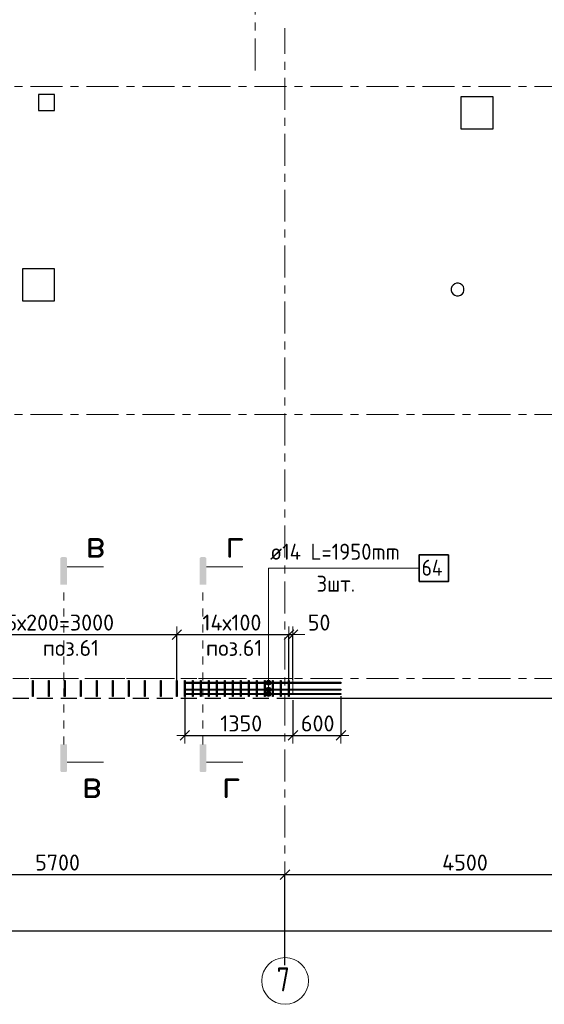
# Model space of a CAD drawing. Header units: metres. Extents: x -38 to 99, y -15 to 21.
# Tile 4 of 48: x 16 to 23, y -4 to 8. Entities that reach past the tile are written whole.
import ezdxf

# ---------------------------------------------------------------- set-up
doc = ezdxf.new("R2010")
doc.units = ezdxf.units.M
doc.header["$PDMODE"] = 65
for name, pattern in [('______11', [0.5, 0.4, -0.05, 0, -0.05]), ('______2', [0.27, 0.2, -0.07]), ('______3', [0.5, 0.4, -0.1]), ('______5', [1.1, 0.8, -0.1, 0.1, -0.1]), ('______9', [0.1, 0, -0.1])]:
    doc.linetypes.add(name, pattern=pattern)
for name, color, linetype, lineweight in [('XR$2$Осевая линия (1)', 7, '______5', 13), ('XR$2$Размерная линия (1)', 7, 'Continuous', 13), ('XR$3$Арм.стержн. Доп. арматура', 180, 'Continuous', 35), ('XR$3$Арм.стержн. Хомут', 240, 'Continuous', 35), ('XR$3$Балка (1)', 7, '______3', 13), ('XR$3$Перекрытие (1)', 7, 'Continuous', 35), ('XR$3$Размерная линия (1)', 7, 'Continuous', 13), ('XR$3$Текст_ общее_1', 7, 'Continuous', 13)]:
    doc.layers.add(name, color=color, linetype=linetype, lineweight=lineweight)
doc.styles.add('ISOCPEUR', font='txt')
doc.dimstyles.new('DIMSTYLE_3', dxfattribs={"dimtxt": 0.2, "dimasz": 0.2, "dimexe": 0, "dimexo": 0, "dimgap": 0.1, "dimtad": 2, "dimdec": 0, "dimlfac": 1000, "dimrnd": 5, "dimzin": 12, "dimdsep": 46, "dimtxsty": 'ISOCPEUR', "dimblk1": 'ALL_ML_STRICH', "dimblk2": 'ALL_ML_STRICH', "dimsah": 1, "dimcen": 0, "dimclrd": 7, "dimclre": 256, "dimclrt": 7, "dimadec": 0, "dimazin": 0, "dimtfac": 1, "dimtdec": 0, "dimtix": 1, "dimtmove": 2, "dimatfit": 3, "dimfxl": 0, "dimtzin": 0, "dimlwd": 0, "dimlwe": -3, "dimarcsym": 0})
doc.dimstyles.new('DIMSTYLE_6', dxfattribs={"dimtxt": 0.2, "dimasz": 0.2, "dimexe": 0, "dimexo": 0, "dimgap": 0.1, "dimtad": 2, "dimdec": 0, "dimlfac": 1000, "dimrnd": 5, "dimzin": 12, "dimdsep": 46, "dimtxsty": 'ISOCPEUR', "dimblk1": 'ALL_ML_STRICH', "dimblk2": 'ALL_ML_STRICH', "dimsah": 1, "dimcen": 0, "dimclrd": 7, "dimclre": 256, "dimclrt": 7, "dimadec": 0, "dimazin": 0, "dimtfac": 1, "dimtdec": 0, "dimtix": 1, "dimtmove": 2, "dimatfit": 3, "dimfxl": 0, "dimtvp": 1.2, "dimtzin": 0, "dimlwd": 0, "dimlwe": -3, "dimarcsym": 0})

# ---------------------------------------------------------------- blocks, each defined once
blk = doc.blocks.new('ALL_ML_STRICH')
at = {"color": 0, "linetype": 'ByBlock', "lineweight": -2}
for p, q in [((-1, 0), (0.5, 0)), ((-0.3, -0.3), (0.3, 0.3)), ((0, -0.5), (0, 0.5))]:
    blk.add_line(p, q, dxfattribs=at)
blk = doc.blocks.new('*D12')
at = {"layer": 'DEFPOINTS', "color": 7, "linetype": 'Continuous', "lineweight": 13, "transparency": 33554687}
for p in [(0.5, -3.103), (0.5, -3.156), (61.6, -3.14)]:
    blk.add_point(p, dxfattribs=at)
at = {"layer": 'XR$2$Размерная линия (1)', "color": 9, "linetype": 'Continuous', "lineweight": -2, "true_color": 0xc7c7c7, "transparency": 33554687}
for p, q in [((0.5, -3.123), (0.5, -3.156)), ((61.6, -3.156), (61.6, -3.156))]:
    blk.add_line(p, q, dxfattribs=at)
at = {"layer": 'XR$2$Размерная линия (1)', "color": 7, "linetype": 'Continuous', "lineweight": -2, "transparency": 33554687}
blk.add_line((0.5, -3.156), (61.6, -3.156), dxfattribs=at)
at = {"layer": 'XR$2$Размерная линия (1)', "color": 7, "linetype": 'Continuous', "lineweight": 13, "transparency": 33554687, "xscale": 0.2, "yscale": 0.2, "zscale": 0.2, "rotation": 180}
blk.add_blockref('ALL_ML_STRICH', (0.5, -3.156), dxfattribs=at)
at = {"layer": 'XR$2$Размерная линия (1)', "color": 7, "linetype": 'Continuous', "lineweight": 13, "transparency": 33554687, "xscale": 0.2, "yscale": 0.2, "zscale": 0.2}
blk.add_blockref('ALL_ML_STRICH', (61.6, -3.156), dxfattribs=at)
at = {"layer": 'XR$2$Размерная линия (1)', "color": 7, "linetype": 'Continuous', "lineweight": 13, "transparency": 33554687, "insert": (31.1, -3.006), "char_height": 0.2, "width": 1, "attachment_point": 5, "style": 'ISOCPEUR'}
blk.add_mtext('\\A1;{61100}', dxfattribs=at)
blk = doc.blocks.new('*D16')
at = {"layer": 'DEFPOINTS', "color": 7, "linetype": 'Continuous', "lineweight": 13, "transparency": 33554687}
for p in [(13.75, -2.452), (13.75, -3.513), (19.45, -3.607)]:
    blk.add_point(p, dxfattribs=at)
at = {"layer": 'XR$2$Размерная линия (1)', "color": 9, "linetype": 'Continuous', "lineweight": -2, "true_color": 0xc7c7c7, "transparency": 33554687}
for p, q in [((13.75, -3.493), (13.75, -2.452)), ((19.45, -3.587), (19.45, -2.452))]:
    blk.add_line(p, q, dxfattribs=at)
at = {"layer": 'XR$2$Размерная линия (1)', "color": 7, "linetype": 'Continuous', "lineweight": -2, "transparency": 33554687}
blk.add_line((13.75, -2.452), (19.45, -2.452), dxfattribs=at)
at = {"layer": 'XR$2$Размерная линия (1)', "color": 7, "linetype": 'Continuous', "lineweight": 13, "transparency": 33554687, "xscale": 0.2, "yscale": 0.2, "zscale": 0.2, "rotation": 180}
blk.add_blockref('ALL_ML_STRICH', (13.75, -2.452), dxfattribs=at)
at = {"layer": 'XR$2$Размерная линия (1)', "color": 7, "linetype": 'Continuous', "lineweight": 13, "transparency": 33554687, "xscale": 0.2, "yscale": 0.2, "zscale": 0.2}
blk.add_blockref('ALL_ML_STRICH', (19.45, -2.452), dxfattribs=at)
at = {"layer": 'XR$2$Размерная линия (1)', "color": 7, "linetype": 'Continuous', "lineweight": 13, "transparency": 33554687, "insert": (16.61, -2.302), "char_height": 0.2, "width": 0.8, "attachment_point": 5, "style": 'ISOCPEUR'}
blk.add_mtext('\\A1;{5700}', dxfattribs=at)
blk = doc.blocks.new('*D17')
at = {"layer": 'DEFPOINTS', "color": 7, "linetype": 'Continuous', "lineweight": 13, "transparency": 33554687}
for p in [(19.45, -2.452), (23.95, -3.521), (19.45, -3.607)]:
    blk.add_point(p, dxfattribs=at)
at = {"layer": 'XR$2$Размерная линия (1)', "color": 9, "linetype": 'Continuous', "lineweight": -2, "true_color": 0xc7c7c7, "transparency": 33554687}
for p, q in [((19.45, -3.587), (19.45, -2.452)), ((23.95, -3.501), (23.95, -2.452))]:
    blk.add_line(p, q, dxfattribs=at)
at = {"layer": 'XR$2$Размерная линия (1)', "color": 7, "linetype": 'Continuous', "lineweight": -2, "transparency": 33554687}
blk.add_line((19.45, -2.452), (23.95, -2.452), dxfattribs=at)
at = {"layer": 'XR$2$Размерная линия (1)', "color": 7, "linetype": 'Continuous', "lineweight": 13, "transparency": 33554687, "xscale": 0.2, "yscale": 0.2, "zscale": 0.2, "rotation": 180}
blk.add_blockref('ALL_ML_STRICH', (19.45, -2.452), dxfattribs=at)
at = {"layer": 'XR$2$Размерная линия (1)', "color": 7, "linetype": 'Continuous', "lineweight": 13, "transparency": 33554687, "xscale": 0.2, "yscale": 0.2, "zscale": 0.2}
blk.add_blockref('ALL_ML_STRICH', (23.95, -2.452), dxfattribs=at)
at = {"layer": 'XR$2$Размерная линия (1)', "color": 7, "linetype": 'Continuous', "lineweight": 13, "transparency": 33554687, "insert": (21.7, -2.302), "char_height": 0.2, "width": 0.8, "attachment_point": 5, "style": 'ISOCPEUR'}
blk.add_mtext('\\A1;{4500}', dxfattribs=at)
blk = doc.blocks.new('*D41')
at = {"layer": 'DEFPOINTS', "color": 7, "linetype": 'Continuous', "lineweight": 13, "transparency": 33554687}
for p in [(18.2, -0.202), (19.55, -0.25), (18.2, -0.713)]:
    blk.add_point(p, dxfattribs=at)
at = {"layer": 'XR$3$Размерная линия (1)', "color": 9, "linetype": 'Continuous', "lineweight": -2, "true_color": 0xc7c7c7, "transparency": 33554687}
for p, q in [((18.2, -0.222), (18.2, -0.713)), ((19.55, -0.27), (19.55, -0.713))]:
    blk.add_line(p, q, dxfattribs=at)
at = {"layer": 'XR$3$Размерная линия (1)', "color": 7, "linetype": 'Continuous', "lineweight": -2, "transparency": 33554687}
blk.add_line((18.2, -0.713), (19.55, -0.713), dxfattribs=at)
at = {"layer": 'XR$3$Размерная линия (1)', "color": 7, "linetype": 'Continuous', "lineweight": 13, "transparency": 33554687, "xscale": 0.2, "yscale": 0.2, "zscale": 0.2, "rotation": 180}
blk.add_blockref('ALL_ML_STRICH', (18.2, -0.713), dxfattribs=at)
at = {"layer": 'XR$3$Размерная линия (1)', "color": 7, "linetype": 'Continuous', "lineweight": 13, "transparency": 33554687, "xscale": 0.2, "yscale": 0.2, "zscale": 0.2}
blk.add_blockref('ALL_ML_STRICH', (19.55, -0.713), dxfattribs=at)
at = {"layer": 'XR$3$Размерная линия (1)', "color": 7, "linetype": 'Continuous', "lineweight": 13, "transparency": 33554687, "insert": (18.905, -0.563), "char_height": 0.2, "width": 0.8, "attachment_point": 5, "style": 'ISOCPEUR'}
blk.add_mtext('\\A1;{1350}', dxfattribs=at)
blk = doc.blocks.new('*D42')
at = {"layer": 'DEFPOINTS', "color": 7, "linetype": 'Continuous', "lineweight": 13, "transparency": 33554687}
for p in [(20.15, -0.202), (19.55, -0.25), (19.55, -0.713)]:
    blk.add_point(p, dxfattribs=at)
at = {"layer": 'XR$3$Размерная линия (1)', "color": 9, "linetype": 'Continuous', "lineweight": -2, "true_color": 0xc7c7c7, "transparency": 33554687}
for p, q in [((20.15, -0.222), (20.15, -0.713)), ((19.55, -0.27), (19.55, -0.713))]:
    blk.add_line(p, q, dxfattribs=at)
at = {"layer": 'XR$3$Размерная линия (1)', "color": 7, "linetype": 'Continuous', "lineweight": -2, "transparency": 33554687}
blk.add_line((19.55, -0.713), (20.15, -0.713), dxfattribs=at)
at = {"layer": 'XR$3$Размерная линия (1)', "color": 7, "linetype": 'Continuous', "lineweight": 13, "transparency": 33554687, "xscale": 0.2, "yscale": 0.2, "zscale": 0.2, "rotation": 180}
blk.add_blockref('ALL_ML_STRICH', (19.55, -0.713), dxfattribs=at)
at = {"layer": 'XR$3$Размерная линия (1)', "color": 7, "linetype": 'Continuous', "lineweight": 13, "transparency": 33554687, "xscale": 0.2, "yscale": 0.2, "zscale": 0.2}
blk.add_blockref('ALL_ML_STRICH', (20.15, -0.713), dxfattribs=at)
at = {"layer": 'XR$3$Размерная линия (1)', "color": 7, "linetype": 'Continuous', "lineweight": 13, "transparency": 33554687, "insert": (19.86, -0.563), "char_height": 0.2, "width": 0.6, "attachment_point": 5, "style": 'ISOCPEUR'}
blk.add_mtext('\\A1;{600}', dxfattribs=at)
blk = doc.blocks.new('*D45')
at = {"layer": 'DEFPOINTS', "color": 7, "linetype": 'Continuous', "lineweight": 13, "transparency": 33554687}
for p in [(15.1, 0.548), (15.1, -0.059), (18.1, -0.066)]:
    blk.add_point(p, dxfattribs=at)
at = {"layer": 'XR$3$Размерная линия (1)', "color": 9, "linetype": 'Continuous', "lineweight": -2, "true_color": 0xc7c7c7, "transparency": 33554687}
for p, q in [((15.1, -0.039), (15.1, 0.548)), ((18.1, -0.046), (18.1, 0.548))]:
    blk.add_line(p, q, dxfattribs=at)
at = {"layer": 'XR$3$Размерная линия (1)', "color": 7, "linetype": 'Continuous', "lineweight": -2, "transparency": 33554687}
blk.add_line((15.1, 0.548), (18.1, 0.548), dxfattribs=at)
at = {"layer": 'XR$3$Размерная линия (1)', "color": 7, "linetype": 'Continuous', "lineweight": 13, "transparency": 33554687, "xscale": 0.2, "yscale": 0.2, "zscale": 0.2, "rotation": 180}
blk.add_blockref('ALL_ML_STRICH', (15.1, 0.548), dxfattribs=at)
at = {"layer": 'XR$3$Размерная линия (1)', "color": 7, "linetype": 'Continuous', "lineweight": 13, "transparency": 33554687, "xscale": 0.2, "yscale": 0.2, "zscale": 0.2}
blk.add_blockref('ALL_ML_STRICH', (18.1, 0.548), dxfattribs=at)
at = {"layer": 'XR$3$Размерная линия (1)', "color": 7, "linetype": 'Continuous', "lineweight": 13, "transparency": 33554687, "insert": (15.86, 0.798), "char_height": 0.2, "width": 0.01, "attachment_point": 1, "line_spacing_factor": 0.60241, "style": 'ISOCPEUR'}
blk.add_mtext('15х200=3000', dxfattribs=at)
blk = doc.blocks.new('*D46')
at = {"layer": 'DEFPOINTS', "color": 7, "linetype": 'Continuous', "lineweight": 13, "transparency": 33554687}
for p in [(18.1, 0.548), (18.1, -0.066), (19.5, -0.089)]:
    blk.add_point(p, dxfattribs=at)
at = {"layer": 'XR$3$Размерная линия (1)', "color": 9, "linetype": 'Continuous', "lineweight": -2, "true_color": 0xc7c7c7, "transparency": 33554687}
for p, q in [((18.1, -0.046), (18.1, 0.548)), ((19.5, -0.069), (19.5, 0.548))]:
    blk.add_line(p, q, dxfattribs=at)
at = {"layer": 'XR$3$Размерная линия (1)', "color": 7, "linetype": 'Continuous', "lineweight": -2, "transparency": 33554687}
blk.add_line((18.1, 0.548), (19.5, 0.548), dxfattribs=at)
at = {"layer": 'XR$3$Размерная линия (1)', "color": 7, "linetype": 'Continuous', "lineweight": 13, "transparency": 33554687, "xscale": 0.2, "yscale": 0.2, "zscale": 0.2, "rotation": 180}
blk.add_blockref('ALL_ML_STRICH', (18.1, 0.548), dxfattribs=at)
at = {"layer": 'XR$3$Размерная линия (1)', "color": 7, "linetype": 'Continuous', "lineweight": 13, "transparency": 33554687, "xscale": 0.2, "yscale": 0.2, "zscale": 0.2}
blk.add_blockref('ALL_ML_STRICH', (19.5, 0.548), dxfattribs=at)
at = {"layer": 'XR$3$Размерная линия (1)', "color": 7, "linetype": 'Continuous', "lineweight": 13, "transparency": 33554687, "insert": (18.42, 0.798), "char_height": 0.2, "width": 0.01, "attachment_point": 1, "line_spacing_factor": 0.60241, "style": 'ISOCPEUR'}
blk.add_mtext('14х100', dxfattribs=at)
blk = doc.blocks.new('*D47')
at = {"layer": 'DEFPOINTS', "color": 7, "linetype": 'Continuous', "lineweight": 13, "transparency": 33554687}
for p in [(19.5, 0.548), (19.5, -0.089), (19.55, -0.037)]:
    blk.add_point(p, dxfattribs=at)
at = {"layer": 'XR$3$Размерная линия (1)', "color": 9, "linetype": 'Continuous', "lineweight": -2, "true_color": 0xc7c7c7, "transparency": 33554687}
for p, q in [((19.5, -0.069), (19.5, 0.548)), ((19.55, -0.017), (19.55, 0.548))]:
    blk.add_line(p, q, dxfattribs=at)
at = {"layer": 'XR$3$Размерная линия (1)', "color": 7, "linetype": 'Continuous', "lineweight": -2, "transparency": 33554687}
blk.add_line((19.5, 0.548), (19.55, 0.548), dxfattribs=at)
at = {"layer": 'XR$3$Размерная линия (1)', "color": 7, "linetype": 'Continuous', "lineweight": 13, "transparency": 33554687, "xscale": 0.2, "yscale": 0.2, "zscale": 0.2}
blk.add_blockref('ALL_ML_STRICH', (19.55, 0.548), dxfattribs=at)
at = {"layer": 'XR$3$Размерная линия (1)', "color": 7, "linetype": 'Continuous', "lineweight": 13, "transparency": 33554687, "xscale": 0.2, "yscale": 0.2, "zscale": 0.2, "rotation": 180}
blk.add_blockref('ALL_ML_STRICH', (19.5, 0.548), dxfattribs=at)
at = {"layer": 'XR$3$Размерная линия (1)', "color": 7, "linetype": 'Continuous', "lineweight": 13, "transparency": 33554687, "insert": (19.877, 0.698), "char_height": 0.2, "width": 0.4, "attachment_point": 5, "style": 'ISOCPEUR'}
blk.add_mtext('\\A1;{50}', dxfattribs=at)

msp = doc.modelspace()

# ---------------------------------------------------------------- hatches: boundary and pattern name
at = {"linetype": 'Continuous', "lineweight": 25, "true_color": 0x000000, "transparency": 33554687}
for points in [[(16.7285, 1.4992), (16.728, 1.5017), (16.7271, 1.5041), (16.726, 1.5064), (16.7246, 1.5086), (16.7229, 1.5105), (16.721, 1.5122), (16.7189, 1.5136), (16.7166, 1.5147), (16.7141, 1.5155), (16.7116, 1.516), (16.7091, 1.5162), (16.6646, 1.5162), (16.662, 1.516), (16.6595, 1.5155), (16.6571, 1.5147), (16.6548, 1.5136), (16.6527, 1.5122), (16.6508, 1.5105), (16.6491, 1.5086), (16.6476, 1.5064), (16.6465, 1.5041), (16.6457, 1.5017), (16.6452, 1.4992), (16.645, 1.4967), (16.645, 1.1717), (16.7286, 1.1717), (16.7286, 1.4967)], [(18.4685, 1.4992), (18.468, 1.5017), (18.4671, 1.5041), (18.466, 1.5064), (18.4646, 1.5086), (18.4629, 1.5105), (18.461, 1.5122), (18.4589, 1.5136), (18.4566, 1.5147), (18.4541, 1.5155), (18.4516, 1.516), (18.4491, 1.5162), (18.4046, 1.5162), (18.402, 1.516), (18.3995, 1.5155), (18.3971, 1.5147), (18.3948, 1.5136), (18.3927, 1.5122), (18.3908, 1.5105), (18.3891, 1.5086), (18.3876, 1.5064), (18.3865, 1.5041), (18.3857, 1.5017), (18.3852, 1.4992), (18.385, 1.4967), (18.385, 1.1717), (18.4686, 1.1717), (18.4686, 1.4967)], [(16.7285, -1.1538), (16.7286, -1.1512), (16.7286, -0.8262), (16.645, -0.8262), (16.645, -1.1512), (16.6452, -1.1538), (16.6457, -1.1563), (16.6465, -1.1587), (16.6476, -1.161), (16.6491, -1.1631), (16.6508, -1.165), (16.6527, -1.1667), (16.6548, -1.1681), (16.6571, -1.1693), (16.6595, -1.1701), (16.662, -1.1706), (16.6646, -1.1708), (16.7091, -1.1708), (16.7116, -1.1706), (16.7141, -1.1701), (16.7166, -1.1693), (16.7189, -1.1681), (16.721, -1.1667), (16.7229, -1.165), (16.7246, -1.1631), (16.726, -1.161), (16.7271, -1.1587), (16.728, -1.1563)], [(18.4685, -1.1538), (18.4686, -1.1512), (18.4686, -0.8262), (18.385, -0.8262), (18.385, -1.1512), (18.3852, -1.1538), (18.3857, -1.1563), (18.3865, -1.1587), (18.3876, -1.161), (18.3891, -1.1631), (18.3908, -1.165), (18.3927, -1.1667), (18.3948, -1.1681), (18.3971, -1.1693), (18.3995, -1.1701), (18.402, -1.1706), (18.4046, -1.1708), (18.4491, -1.1708), (18.4516, -1.1706), (18.4541, -1.1701), (18.4566, -1.1693), (18.4589, -1.1681), (18.461, -1.1667), (18.4629, -1.165), (18.4646, -1.1631), (18.466, -1.161), (18.4671, -1.1587), (18.468, -1.1563)]]:
    msp.add_hatch(color=18, dxfattribs=at).paths.add_polyline_path(points)
at = {"layer": 'XR$3$Арм.стержн. Доп. арматура', "linetype": 'Continuous', "lineweight": 13, "transparency": 33554687}
for points in [[(19.2715, -0.0398), (19.2199, -0.0398), (19.2157, -0.0548)], [(19.2715, -0.0398), (19.2157, -0.0548), (19.2757, -0.0548)], [(19.2757, -0.0548), (19.2157, -0.0548), (19.2199, -0.0698)], [(19.2607, -0.029), (19.2307, -0.029), (19.2199, -0.0398)], [(19.2607, -0.029), (19.2199, -0.0398), (19.2715, -0.0398)], [(19.2757, -0.0548), (19.2199, -0.0698), (19.2715, -0.0698)], [(19.2715, -0.0698), (19.2199, -0.0698), (19.2307, -0.0806)], [(19.2607, -0.1139), (19.2307, -0.1139), (19.2199, -0.1247)], [(19.2607, -0.1139), (19.2199, -0.1247), (19.2715, -0.1247)], [(19.2307, -0.029), (19.2607, -0.029), (19.2457, -0.0248)], [(19.2715, -0.0698), (19.2307, -0.0806), (19.2607, -0.0806)], [(19.2607, -0.0806), (19.2307, -0.0806), (19.2457, -0.0848)], [(19.2307, -0.1139), (19.2607, -0.1139), (19.2457, -0.1097)], [(19.2715, -0.1247), (19.2199, -0.1247), (19.2157, -0.1397)], [(19.2715, -0.1247), (19.2157, -0.1397), (19.2757, -0.1397)], [(19.2757, -0.1397), (19.2157, -0.1397), (19.2199, -0.1547)], [(19.2715, -0.1798), (19.2199, -0.1798), (19.2157, -0.1948)], [(19.2715, -0.1798), (19.2157, -0.1948), (19.2757, -0.1948)], [(19.2757, -0.1948), (19.2157, -0.1948), (19.2199, -0.2098)], [(19.2757, -0.1397), (19.2199, -0.1547), (19.2715, -0.1547)], [(19.2715, -0.1547), (19.2199, -0.1547), (19.2307, -0.1655)], [(19.2607, -0.169), (19.2307, -0.169), (19.2199, -0.1798)], [(19.2607, -0.169), (19.2199, -0.1798), (19.2715, -0.1798)], [(19.2757, -0.1948), (19.2199, -0.2098), (19.2715, -0.2098)], [(19.2715, -0.2098), (19.2199, -0.2098), (19.2307, -0.2206)], [(19.2715, -0.1547), (19.2307, -0.1655), (19.2607, -0.1655)], [(19.2307, -0.169), (19.2607, -0.169), (19.2457, -0.1648)], [(19.2607, -0.1655), (19.2307, -0.1655), (19.2457, -0.1697)], [(19.2715, -0.2098), (19.2307, -0.2206), (19.2607, -0.2206)], [(19.2607, -0.2206), (19.2307, -0.2206), (19.2457, -0.2248)]]:
    msp.add_hatch(color=7, dxfattribs=at).paths.add_polyline_path(points)

# ---------------------------------------------------------------- linework, layer by layer
at = {"color": 7, "linetype": 'Continuous', "lineweight": 13, "transparency": 33554687}
for p, q in [((16.7286, 1.3947), (17.1854, 1.3947)), ((18.4686, 1.3947), (18.9254, 1.3947)), ((16.7286, -1.0492), (17.1854, -1.0492)), ((18.4686, -1.0492), (18.9254, -1.0492))]:
    msp.add_line(p, q, dxfattribs=at)
at = {"color": 7, "linetype": '______9', "lineweight": 13, "transparency": 33554687}
for p, q in [((16.6868, -0.8262), (16.6868, 1.1717)), ((18.4268, -0.8262), (18.4268, 1.1717))]:
    msp.add_line(p, q, dxfattribs=at)
at = {"layer": 'XR$2$Осевая линия (1)', "color": 253, "linetype": '______11', "lineweight": 13, "true_color": 0xa0a0a0, "transparency": 33554687}
for p, q in [((19.08, 7.6), (19.08, 19.78)), ((19.45, -3.39), (19.45, 8.13)), ((-2.63, 7.4), (62.6, 7.4)), ((-2.63, 3.3), (62.6, 3.3)), ((-2.63, 0), (62.6, 0))]:
    msp.add_line(p, q, dxfattribs=at)
at = {"layer": 'XR$2$Осевая линия (1)', "color": 7, "linetype": 'Continuous', "lineweight": 13, "transparency": 33554687}
msp.add_circle((19.4524, -3.7819), 0.2924, dxfattribs=at)
at = {"layer": 'XR$3$Арм.стержн. Доп. арматура', "color": 7, "linetype": 'Continuous', "lineweight": 13, "transparency": 33554687}
for p, q in [((19.2457, 1.3771), (21.1257, 1.3771)), ((19.2457, 1.3771), (19.2457, -0.1397)), ((19.2457, 1.3771), (19.2457, -0.0548)), ((19.2457, 1.3771), (19.2457, -0.1948)), ((19.2157, -0.0548), (19.2157, -0.0548)), ((19.2457, -0.0248), (19.2457, -0.0248)), ((19.2457, -0.0848), (19.2457, -0.0848)), ((19.2457, -0.1097), (19.2457, -0.1097)), ((19.2757, -0.0548), (19.2757, -0.0548)), ((19.2157, -0.1397), (19.2157, -0.1397)), ((19.2157, -0.1948), (19.2157, -0.1948)), ((19.2457, -0.1648), (19.2457, -0.1648)), ((19.2457, -0.1697), (19.2457, -0.1697)), ((19.2457, -0.2248), (19.2457, -0.2248)), ((19.2757, -0.1397), (19.2757, -0.1397)), ((19.2757, -0.1948), (19.2757, -0.1948))]:
    msp.add_line(p, q, dxfattribs=at)
at = {"layer": 'XR$3$Арм.стержн. Доп. арматура', "color": 7, "linetype": 'Continuous', "lineweight": 35, "transparency": 33554687}
msp.add_lwpolyline([(21.1257, 1.2104), (21.4923, 1.2104), (21.4923, 1.5438), (21.1257, 1.5438), (21.1257, 1.2104)], dxfattribs=at)
at = {"layer": 'XR$3$Арм.стержн. Доп. арматура', "color": 7, "linetype": 'Continuous', "lineweight": 25, "transparency": 33554687}
for points in [[(20.15, -0.0618), (18.2, -0.0618), (18.2, -0.0478), (20.15, -0.0478), (20.15, -0.0618)], [(20.15, -0.1467), (18.2, -0.1467), (18.2, -0.1327), (20.15, -0.1327), (20.15, -0.1467)], [(20.15, -0.2018), (18.2, -0.2018), (18.2, -0.1878), (20.15, -0.1878), (20.15, -0.2018)]]:
    msp.add_lwpolyline(points, dxfattribs=at)
at = {"layer": 'XR$3$Арм.стержн. Доп. арматура', "color": 7, "linetype": 'Continuous', "lineweight": 13, "transparency": 33554687}
for centre in [(19.2457, -0.0548), (19.2457, -0.1397), (19.2457, -0.1948)]:
    msp.add_circle(centre, 0.03, dxfattribs=at)
at = {"layer": 'XR$3$Арм.стержн. Хомут', "color": 40, "linetype": 'Continuous', "lineweight": 25, "transparency": 33554687}
for points in [[(16.2961, -0.2248), (16.2961, -0.0247), (16.3041, -0.0247), (16.3041, -0.2248), (16.2961, -0.2248)], [(16.4961, -0.2248), (16.4961, -0.0247), (16.5041, -0.0247), (16.5041, -0.2248), (16.4961, -0.2248)], [(16.6961, -0.2248), (16.6961, -0.0247), (16.7041, -0.0247), (16.7041, -0.2248), (16.6961, -0.2248)], [(16.8961, -0.2248), (16.8961, -0.0247), (16.9041, -0.0247), (16.9041, -0.2248), (16.8961, -0.2248)], [(17.0961, -0.2248), (17.0961, -0.0247), (17.1041, -0.0247), (17.1041, -0.2248), (17.0961, -0.2248)], [(17.2961, -0.2248), (17.2961, -0.0247), (17.3041, -0.0247), (17.3041, -0.2248), (17.2961, -0.2248)], [(17.4961, -0.2248), (17.4961, -0.0247), (17.5041, -0.0247), (17.5041, -0.2248), (17.4961, -0.2248)], [(17.6961, -0.2248), (17.6961, -0.0247), (17.7041, -0.0247), (17.7041, -0.2248), (17.6961, -0.2248)], [(17.8961, -0.2248), (17.8961, -0.0247), (17.9041, -0.0247), (17.9041, -0.2248), (17.8961, -0.2248)], [(18.096, -0.2248), (18.096, -0.0247), (18.104, -0.0247), (18.104, -0.2248), (18.096, -0.2248)], [(18.196, -0.2248), (18.196, -0.0247), (18.204, -0.0247), (18.204, -0.2248), (18.196, -0.2248)], [(18.296, -0.2248), (18.296, -0.0247), (18.304, -0.0247), (18.304, -0.2248), (18.296, -0.2248)], [(18.396, -0.2248), (18.396, -0.0247), (18.404, -0.0247), (18.404, -0.2248), (18.396, -0.2248)], [(18.496, -0.2248), (18.496, -0.0247), (18.504, -0.0247), (18.504, -0.2248), (18.496, -0.2248)], [(18.596, -0.2248), (18.596, -0.0247), (18.604, -0.0247), (18.604, -0.2248), (18.596, -0.2248)], [(18.696, -0.2248), (18.696, -0.0247), (18.704, -0.0247), (18.704, -0.2248), (18.696, -0.2248)], [(18.796, -0.2248), (18.796, -0.0247), (18.804, -0.0247), (18.804, -0.2248), (18.796, -0.2248)], [(18.896, -0.2248), (18.896, -0.0247), (18.904, -0.0247), (18.904, -0.2248), (18.896, -0.2248)], [(18.996, -0.2248), (18.996, -0.0247), (19.004, -0.0247), (19.004, -0.2248), (18.996, -0.2248)], [(19.096, -0.2248), (19.096, -0.0247), (19.104, -0.0247), (19.104, -0.2248), (19.096, -0.2248)], [(19.196, -0.2248), (19.196, -0.0247), (19.204, -0.0247), (19.204, -0.2248), (19.196, -0.2248)], [(19.296, -0.2248), (19.296, -0.0247), (19.304, -0.0247), (19.304, -0.2248), (19.296, -0.2248)], [(19.396, -0.2248), (19.396, -0.0247), (19.404, -0.0247), (19.404, -0.2248), (19.396, -0.2248)], [(19.496, -0.2248), (19.496, -0.0247), (19.504, -0.0247), (19.504, -0.2248), (19.496, -0.2248)]]:
    msp.add_lwpolyline(points, dxfattribs=at)
at = {"layer": 'XR$3$Балка (1)', "color": 7, "linetype": '______2', "lineweight": 25, "transparency": 33554687}
msp.add_line((19.55, -0.2495), (13.6501, -0.2498), dxfattribs=at)
at = {"layer": 'XR$3$Перекрытие (1)', "color": 7, "linetype": 'Continuous', "lineweight": 25, "transparency": 33554687}
for p, q in [((16.37, 7.3002), (16.37, 7.1002)), ((16.57, 7.3002), (16.37, 7.3002)), ((16.57, 7.1002), (16.57, 7.3002)), ((21.65, 7.2702), (21.65, 6.8702)), ((22.05, 7.2702), (21.65, 7.2702)), ((22.05, 6.8702), (22.05, 7.2702)), ((16.37, 7.1002), (16.57, 7.1002)), ((21.65, 6.8702), (22.05, 6.8702)), ((16.17, 5.1201), (16.17, 4.7201)), ((16.57, 5.1201), (16.17, 5.1201)), ((16.57, 4.7201), (16.57, 5.1201)), ((21.5713, 4.9328), (21.5509, 4.918)), ((21.5953, 4.9406), (21.5713, 4.9328)), ((21.6205, 4.9406), (21.5953, 4.9406)), ((21.6445, 4.9328), (21.6205, 4.9406)), ((21.6649, 4.918), (21.6445, 4.9328)), ((21.536, 4.8976), (21.5282, 4.8736)), ((21.5282, 4.8736), (21.5282, 4.8483)), ((21.5282, 4.8483), (21.536, 4.8243)), ((21.5509, 4.918), (21.536, 4.8976)), ((21.536, 4.8243), (21.5509, 4.8039)), ((21.5509, 4.8039), (21.5713, 4.7891)), ((21.6445, 4.7891), (21.6649, 4.8039)), ((21.6798, 4.8976), (21.6649, 4.918)), ((21.6649, 4.8039), (21.6798, 4.8243)), ((21.6876, 4.8736), (21.6798, 4.8976)), ((21.6798, 4.8243), (21.6876, 4.8483)), ((21.6876, 4.8483), (21.6876, 4.8736)), ((16.17, 4.7201), (16.57, 4.7201)), ((21.5713, 4.7891), (21.5953, 4.7813)), ((21.5953, 4.7813), (21.6205, 4.7813)), ((21.6205, 4.7813), (21.6445, 4.7891)), ((32.675, -0.25), (19.55, -0.2498))]:
    msp.add_line(p, q, dxfattribs=at)
at = {"layer": 'XR$3$Перекрытие (1)', "color": 7, "linetype": '______2', "lineweight": 18, "transparency": 33554687}
for p, q in [((13.6501, 0.0002), (19.55, 0.0005)), ((19.55, 0.0005), (19.55, -0.2498))]:
    msp.add_line(p, q, dxfattribs=at)

# ---------------------------------------------------------------- texts
at = {"color": 7, "linetype": 'Continuous', "lineweight": 13, "transparency": 33554687, "char_height": 0.35, "width": 0.381111, "attachment_point": 5, "style": 'ISOCPEUR'}
for s, insert in [('\\A1;{\\fISOCPEUR|i0|b0;\\H0.350000;\\W1.000000;\\C7;в}\\P', (17.0827, 1.6837)), ('\\A1;{\\fISOCPEUR|i0|b0;\\H0.350000;\\W1.000000;\\C7;г}\\P', (18.8227, 1.6837)), ('\\A1;{\\fISOCPEUR|i0|b0;\\H0.350000;\\W1.000000;\\C7;в}\\P', (17.0383, -1.3215)), ('\\A1;{\\fISOCPEUR|i0|b0;\\H0.350000;\\W1.000000;\\C7;г}\\P', (18.7783, -1.3215))]:
    msp.add_mtext(s, dxfattribs=dict(at, insert=insert))
at = {"layer": 'XR$2$Осевая линия (1)', "color": 7, "linetype": 'Continuous', "lineweight": 13, "transparency": 33554687, "insert": (19.3474, -3.9124), "char_height": 0.3, "width": 0.326407, "attachment_point": 7, "style": 'ISOCPEUR'}
msp.add_mtext('\\W0.78;7', dxfattribs=at)
at = {"layer": 'XR$3$Арм.стержн. Доп. арматура', "color": 7, "linetype": 'Continuous', "lineweight": 25, "transparency": 33554687, "char_height": 0.2, "attachment_point": 7, "style": 'ISOCPEUR'}
for s, insert, width in [('\\W0.94;ø14 L=1950mm ', (19.2657, 1.4838), 1.933176), ('\\W0.88;64', (21.159, 1.2838), 0.387995), ('\\W0.94;3шт. ', (19.8457, 1.0838), 0.774191)]:
    msp.add_mtext(s, dxfattribs=dict(at, insert=insert, width=width))
at = {"layer": 'XR$3$Текст_ общее_1', "color": 7, "linetype": 'Continuous', "lineweight": 13, "transparency": 33554687, "char_height": 0.2, "width": 0.799873, "attachment_point": 5, "style": 'ISOCPEUR'}
for insert in [(16.7762, 0.381), (18.8162, 0.381)]:
    msp.add_mtext('\\A1;{\\fISOCPEUR|i0|b0;\\H0.200000;\\W1.000000;\\C7;поз.61}\\P', dxfattribs=dict(at, insert=insert))

# ---------------------------------------------------------------- dimensions: what is measured, and where the dimension line sits
at = {"layer": 'XR$2$Размерная линия (1)', "color": 7, "linetype": 'Continuous', "lineweight": 13, "transparency": 33554687}
for base, p1, p2, picture, middle in [((19.45, -2.452), (13.75, -3.4932), (19.45, -3.5875), '*D16', (16.61, -2.302)), ((23.95, -2.452), (19.45, -3.5875), (23.95, -3.5008), '*D17', (21.7, -2.302)), ((61.6, -3.1563), (0.5, -3.1233), (61.6, -3.1563), '*D12', (31.1, -3.0063))]:
    dim = msp.add_linear_dim(base=base, p1=p1, p2=p2, dimstyle='DIMSTYLE_3', override={"dimpost": '<>', "dimclrd": 7, "dimclre": 9, "dimclrt": 7, "dimlwd": 0, "dimlwe": 65533}, dxfattribs=at)
    dim.commit()
    dim.dimension.update_dxf_attribs({"geometry": picture, "text_midpoint": middle, "dimtype": 160})
at = {"layer": 'XR$3$Размерная линия (1)', "color": 7, "linetype": 'Continuous', "lineweight": 13, "transparency": 33554687}
for base, p1, p2, text, picture, middle in [((18.1, 0.5484), (15.1001, -0.0387), (18.1, -0.046), '15х200=3000', '*D45', (16.6001, 0.6484)), ((19.5, 0.5484), (18.1, -0.046), (19.5, -0.0694), '14х100', '*D46', (18.8, 0.6484))]:
    dim = msp.add_linear_dim(base=base, p1=p1, p2=p2, text=text, dimstyle='DIMSTYLE_3', override={"dimpost": '<>', "dimclrd": 7, "dimclre": 9, "dimclrt": 7, "dimlwd": 0, "dimlwe": 65533}, dxfattribs=at)
    dim.commit()
    dim.dimension.update_dxf_attribs({"geometry": picture, "text_midpoint": middle, "dimtype": 160})
for base, p1, p2, dimstyle, picture, middle in [((19.55, 0.5484), (19.5, -0.0694), (19.55, -0.017), 'DIMSTYLE_6', '*D47', (19.877, 0.6985)), ((19.55, -0.7132), (18.2, -0.2218), (19.55, -0.2695), 'DIMSTYLE_3', '*D41', (18.905, -0.5632)), ((20.15, -0.7132), (19.55, -0.2695), (20.15, -0.2218), 'DIMSTYLE_3', '*D42', (19.86, -0.5632))]:
    dim = msp.add_linear_dim(base=base, p1=p1, p2=p2, dimstyle=dimstyle, override={"dimpost": '<>', "dimclrd": 7, "dimclre": 9, "dimclrt": 7, "dimlwd": 0, "dimlwe": 65533}, dxfattribs=at)
    dim.commit()
    dim.dimension.update_dxf_attribs({"geometry": picture, "text_midpoint": middle, "dimtype": 160})

doc.saveas('drawing.dxf')
